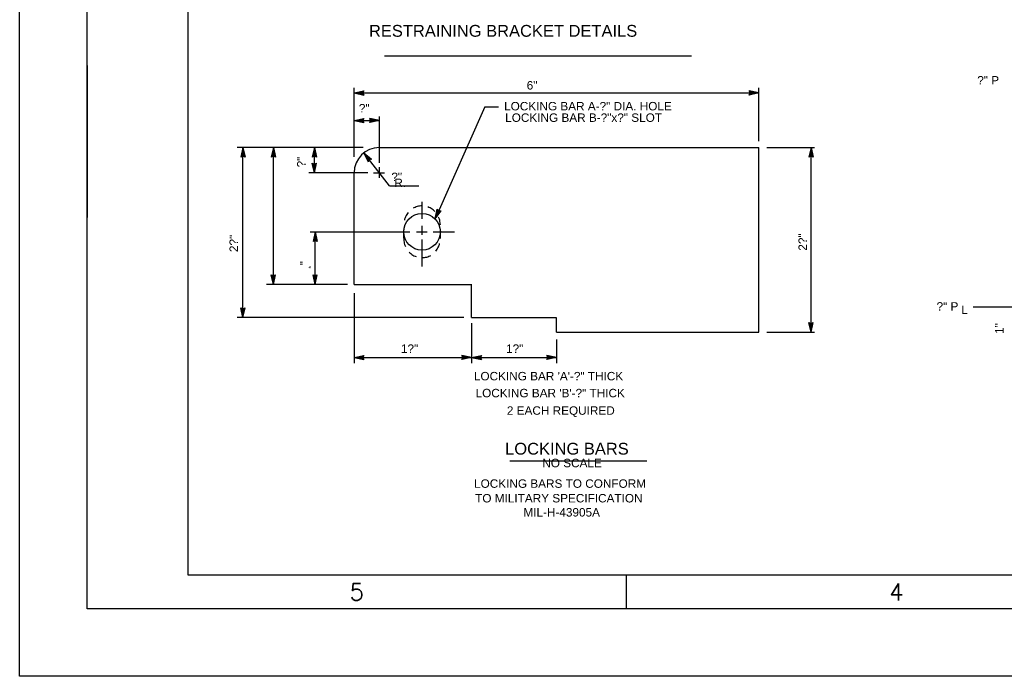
# Model space of a CAD drawing. Extents: x -23 to 19, y -16.2 to 13.8.
# Tile 1 of 12: x -23 to -8.4, y -16.2 to -6.4. Entities that reach past the tile are written whole.
import ezdxf
from ezdxf.enums import TextEntityAlignment as Align

# ---------------------------------------------------------------- set-up
doc = ezdxf.new("R2010")
doc.units = 0
doc.header["$MEASUREMENT"] = 0
doc.linetypes.add('HIDDEN2', pattern=[0.1875, 0.125, -0.0625])
doc.layers.add('01', color=7, linetype='CONTINUOUS')
doc.styles.add('ARIAL', font='Arial')
doc.styles.add('TXT_SHX', font='txt.shx')

msp = doc.modelspace()

# ---------------------------------------------------------------- linework, layer by layer
at = {"layer": '01', "color": 7, "linetype": 'CONTINUOUS'}
for p, q in [((-23.022, -16.159), (-23.022, 13.841)), ((-22.022, -15.159), (-22.022, 12.841)), ((-20.522, -14.659), (-20.522, 12.341)), ((-17.612, -6.958), (-13.055, -6.958)), ((-22.021, -7.104), (-22.021, -9.354)), ((-18.06, -8.458), (-18.06, -7.432)), ((-12.054, -8.225), (-12.054, -7.432)), ((-18.06, -7.509), (-17.916, -7.478)), ((-18.06, -7.509), (-12.054, -7.509)), ((-18.06, -7.509), (-17.916, -7.54)), ((-18.023, -7.509), (-17.929, -7.489)), ((-18.023, -7.509), (-17.929, -7.529)), ((-17.987, -7.509), (-17.942, -7.499)), ((-17.987, -7.509), (-17.942, -7.518)), ((-17.942, -7.499), (-17.946, -7.509)), ((-17.946, -7.509), (-17.942, -7.518)), ((-17.929, -7.489), (-17.938, -7.509)), ((-17.938, -7.509), (-17.929, -7.529)), ((-17.916, -7.478), (-17.93, -7.509)), ((-17.93, -7.509), (-17.916, -7.54)), ((-12.054, -7.509), (-12.198, -7.478)), ((-12.184, -7.509), (-12.198, -7.478)), ((-12.054, -7.509), (-12.198, -7.54)), ((-12.198, -7.54), (-12.184, -7.509)), ((-12.091, -7.509), (-12.185, -7.489)), ((-12.176, -7.509), (-12.185, -7.489)), ((-12.091, -7.509), (-12.185, -7.529)), ((-12.185, -7.529), (-12.176, -7.509)), ((-12.127, -7.509), (-12.172, -7.5)), ((-12.168, -7.509), (-12.172, -7.5)), ((-12.127, -7.509), (-12.172, -7.519)), ((-12.172, -7.519), (-12.168, -7.509)), ((-16.12, -7.713), (-16.858, -9.378)), ((-16.12, -7.713), (-15.919, -7.713)), ((-17.685, -8.548), (-17.685, -7.858)), ((-18.06, -7.919), (-17.916, -7.888)), ((-18.06, -7.919), (-17.685, -7.919)), ((-18.06, -7.919), (-17.916, -7.95)), ((-18.023, -7.919), (-17.929, -7.899)), ((-18.023, -7.919), (-17.929, -7.939)), ((-17.987, -7.919), (-17.942, -7.909)), ((-17.987, -7.919), (-17.942, -7.928)), ((-17.942, -7.909), (-17.946, -7.919)), ((-17.946, -7.919), (-17.942, -7.928)), ((-17.929, -7.899), (-17.938, -7.919)), ((-17.938, -7.919), (-17.929, -7.939)), ((-17.916, -7.888), (-17.93, -7.919)), ((-17.93, -7.919), (-17.916, -7.95)), ((-17.685, -7.919), (-17.829, -7.888)), ((-17.815, -7.919), (-17.829, -7.888)), ((-17.685, -7.919), (-17.829, -7.95)), ((-17.829, -7.95), (-17.815, -7.919)), ((-17.722, -7.919), (-17.816, -7.899)), ((-17.807, -7.919), (-17.816, -7.899)), ((-17.722, -7.919), (-17.816, -7.939)), ((-17.816, -7.939), (-17.807, -7.919)), ((-17.758, -7.919), (-17.803, -7.91)), ((-17.799, -7.919), (-17.803, -7.91)), ((-17.758, -7.919), (-17.803, -7.929)), ((-17.803, -7.929), (-17.799, -7.919)), ((-17.927, -8.319), (-19.797, -8.319)), ((-19.71, -8.319), (-19.741, -8.463)), ((-19.71, -10.841), (-19.71, -8.319)), ((-19.71, -8.319), (-19.679, -8.463)), ((-19.258, -8.319), (-19.289, -8.463)), ((-19.258, -10.348), (-19.258, -8.319)), ((-19.258, -8.319), (-19.227, -8.463)), ((-18.65, -8.319), (-18.681, -8.463)), ((-18.65, -8.694), (-18.65, -8.319)), ((-18.65, -8.319), (-18.619, -8.463)), ((-17.685, -8.319), (-12.054, -8.319)), ((-12.054, -11.058), (-12.054, -8.319)), ((-11.937, -8.319), (-11.229, -8.319)), ((-11.282, -8.319), (-11.313, -8.463)), ((-11.282, -11.058), (-11.282, -8.319)), ((-11.282, -8.319), (-11.251, -8.463)), ((-19.71, -8.449), (-19.741, -8.463)), ((-19.71, -8.356), (-19.73, -8.45)), ((-19.71, -8.441), (-19.73, -8.45)), ((-19.71, -8.392), (-19.719, -8.437)), ((-19.71, -8.433), (-19.719, -8.437)), ((-19.71, -8.356), (-19.69, -8.45)), ((-19.71, -8.392), (-19.7, -8.437)), ((-19.7, -8.437), (-19.71, -8.433)), ((-19.69, -8.45), (-19.71, -8.441)), ((-19.679, -8.463), (-19.71, -8.449)), ((-19.258, -8.449), (-19.289, -8.463)), ((-19.258, -8.356), (-19.278, -8.45)), ((-19.258, -8.441), (-19.278, -8.45)), ((-19.258, -8.392), (-19.267, -8.437)), ((-19.258, -8.433), (-19.267, -8.437)), ((-19.258, -8.356), (-19.238, -8.45)), ((-19.258, -8.392), (-19.248, -8.437)), ((-19.248, -8.437), (-19.258, -8.433)), ((-19.238, -8.45), (-19.258, -8.441)), ((-19.227, -8.463), (-19.258, -8.449)), ((-18.65, -8.449), (-18.681, -8.463)), ((-18.65, -8.356), (-18.67, -8.45)), ((-18.65, -8.441), (-18.67, -8.45)), ((-18.65, -8.392), (-18.659, -8.437)), ((-18.65, -8.433), (-18.659, -8.437)), ((-18.65, -8.356), (-18.63, -8.45)), ((-18.65, -8.392), (-18.64, -8.437)), ((-18.64, -8.437), (-18.65, -8.433)), ((-18.63, -8.45), (-18.65, -8.441)), ((-18.619, -8.463), (-18.65, -8.449)), ((-17.535, -8.886), (-17.916, -8.399)), ((-17.916, -8.399), (-17.803, -8.493)), ((-17.916, -8.399), (-17.852, -8.532)), ((-17.893, -8.428), (-17.82, -8.49)), ((-17.893, -8.428), (-17.851, -8.515)), ((-17.871, -8.456), (-17.85, -8.497)), ((-17.871, -8.456), (-17.835, -8.486)), ((-11.282, -8.449), (-11.313, -8.463)), ((-11.282, -8.356), (-11.302, -8.45)), ((-11.282, -8.441), (-11.302, -8.45)), ((-11.282, -8.392), (-11.291, -8.437)), ((-11.282, -8.433), (-11.291, -8.437)), ((-11.282, -8.356), (-11.262, -8.45)), ((-11.282, -8.392), (-11.272, -8.437)), ((-11.272, -8.437), (-11.282, -8.433)), ((-11.262, -8.45), (-11.282, -8.441)), ((-11.251, -8.463), (-11.282, -8.449)), ((-18.65, -8.694), (-18.681, -8.55)), ((-18.681, -8.55), (-18.65, -8.564)), ((-18.65, -8.657), (-18.67, -8.563)), ((-18.67, -8.563), (-18.65, -8.572)), ((-18.65, -8.621), (-18.66, -8.576)), ((-18.66, -8.576), (-18.65, -8.58)), ((-18.65, -8.694), (-18.619, -8.55)), ((-18.65, -8.564), (-18.619, -8.55)), ((-18.65, -8.657), (-18.63, -8.563)), ((-18.65, -8.572), (-18.63, -8.563)), ((-18.65, -8.621), (-18.641, -8.576)), ((-18.65, -8.58), (-18.641, -8.576)), ((-17.836, -8.501), (-17.852, -8.532)), ((-17.841, -8.495), (-17.851, -8.515)), ((-17.846, -8.489), (-17.85, -8.497)), ((-17.835, -8.486), (-17.846, -8.489)), ((-17.82, -8.49), (-17.841, -8.495)), ((-17.803, -8.493), (-17.836, -8.501)), ((-17.685, -8.769), (-17.685, -8.611)), ((-17.855, -8.694), (-18.731, -8.694)), ((-18.06, -10.348), (-18.06, -8.694)), ((-17.771, -8.694), (-17.608, -8.694)), ((-17.535, -8.886), (-17.098, -8.886)), ((-17.053, -9.374), (-17.053, -9.124)), ((-16.858, -9.378), (-16.828, -9.234)), ((-16.858, -9.378), (-16.771, -9.259)), ((-16.843, -9.344), (-16.823, -9.25)), ((-16.843, -9.344), (-16.787, -9.266)), ((-16.828, -9.234), (-16.805, -9.259)), ((-16.828, -9.311), (-16.819, -9.266)), ((-16.828, -9.311), (-16.802, -9.274)), ((-16.823, -9.25), (-16.809, -9.266)), ((-16.819, -9.266), (-16.812, -9.274)), ((-16.812, -9.274), (-16.802, -9.274)), ((-16.809, -9.266), (-16.787, -9.266)), ((-16.805, -9.259), (-16.771, -9.259)), ((-17.053, -9.611), (-17.053, -9.479)), ((-18.714, -9.568), (-17.234, -9.568)), ((-18.639, -9.568), (-18.67, -9.712)), ((-18.639, -9.605), (-18.659, -9.699)), ((-18.639, -10.348), (-18.639, -9.568)), ((-18.639, -9.568), (-18.608, -9.712)), ((-18.639, -9.605), (-18.619, -9.699)), ((-17.134, -9.568), (-16.976, -9.568)), ((-16.887, -9.568), (-16.57, -9.568)), ((-18.639, -9.698), (-18.67, -9.712)), ((-18.639, -9.69), (-18.659, -9.699)), ((-18.639, -9.641), (-18.648, -9.686)), ((-18.639, -9.682), (-18.648, -9.686)), ((-18.639, -9.641), (-18.629, -9.686)), ((-18.629, -9.686), (-18.639, -9.682)), ((-18.619, -9.699), (-18.639, -9.69)), ((-18.608, -9.712), (-18.639, -9.698)), ((-17.053, -10.084), (-17.053, -9.684)), ((-19.258, -10.348), (-19.289, -10.204)), ((-19.289, -10.204), (-19.258, -10.218)), ((-19.258, -10.311), (-19.278, -10.217)), ((-19.278, -10.217), (-19.258, -10.226)), ((-19.258, -10.348), (-19.227, -10.204)), ((-19.258, -10.218), (-19.227, -10.204)), ((-19.258, -10.311), (-19.238, -10.217)), ((-19.258, -10.226), (-19.238, -10.217)), ((-18.639, -10.348), (-18.67, -10.204)), ((-18.67, -10.204), (-18.639, -10.218)), ((-18.639, -10.311), (-18.659, -10.217)), ((-18.659, -10.217), (-18.639, -10.226)), ((-18.639, -10.348), (-18.608, -10.204)), ((-18.639, -10.218), (-18.608, -10.204)), ((-18.639, -10.311), (-18.619, -10.217)), ((-18.639, -10.226), (-18.619, -10.217)), ((-18.156, -10.348), (-19.362, -10.348)), ((-19.258, -10.275), (-19.268, -10.23)), ((-19.268, -10.23), (-19.258, -10.234)), ((-19.258, -10.275), (-19.249, -10.23)), ((-19.258, -10.234), (-19.249, -10.23)), ((-18.639, -10.275), (-18.649, -10.23)), ((-18.649, -10.23), (-18.639, -10.234)), ((-18.639, -10.275), (-18.63, -10.23)), ((-18.639, -10.234), (-18.63, -10.23)), ((-18.06, -10.348), (-16.313, -10.348)), ((-16.317, -10.841), (-16.317, -10.348)), ((-18.06, -10.476), (-18.06, -11.515)), ((-19.71, -10.841), (-19.741, -10.697)), ((-19.741, -10.697), (-19.71, -10.711)), ((-19.71, -10.804), (-19.73, -10.71)), ((-19.73, -10.71), (-19.71, -10.719)), ((-19.71, -10.768), (-19.72, -10.723)), ((-19.72, -10.723), (-19.71, -10.727)), ((-19.71, -10.841), (-19.679, -10.697)), ((-19.71, -10.711), (-19.679, -10.697)), ((-19.71, -10.804), (-19.69, -10.71)), ((-19.71, -10.719), (-19.69, -10.71)), ((-19.71, -10.768), (-19.701, -10.723)), ((-19.71, -10.727), (-19.701, -10.723)), ((-7.502, -10.688), (-8.875, -10.688)), ((-16.432, -10.841), (-19.797, -10.841)), ((-16.317, -10.841), (-15.064, -10.841)), ((-16.317, -10.923), (-16.317, -11.515)), ((-15.058, -11.058), (-15.058, -10.841)), ((-11.282, -11.058), (-11.313, -10.914)), ((-11.313, -10.914), (-11.282, -10.928)), ((-11.282, -11.021), (-11.302, -10.927)), ((-11.302, -10.927), (-11.282, -10.936)), ((-11.282, -10.985), (-11.292, -10.94)), ((-11.292, -10.94), (-11.282, -10.944)), ((-11.282, -11.058), (-11.251, -10.914)), ((-11.282, -10.928), (-11.251, -10.914)), ((-11.282, -11.021), (-11.262, -10.927)), ((-11.282, -10.936), (-11.262, -10.927)), ((-11.282, -10.985), (-11.273, -10.94)), ((-11.282, -10.944), (-11.273, -10.94)), ((-15.058, -11.058), (-12.054, -11.058)), ((-11.937, -11.058), (-11.229, -11.058)), ((-15.058, -11.163), (-15.058, -11.515)), ((-18.06, -11.431), (-17.916, -11.4)), ((-18.06, -11.431), (-16.317, -11.431)), ((-18.06, -11.431), (-17.916, -11.462)), ((-18.023, -11.431), (-17.929, -11.411)), ((-18.023, -11.431), (-17.929, -11.451)), ((-17.987, -11.431), (-17.942, -11.421)), ((-17.987, -11.431), (-17.942, -11.44)), ((-17.942, -11.421), (-17.946, -11.431)), ((-17.946, -11.431), (-17.942, -11.44)), ((-17.929, -11.411), (-17.938, -11.431)), ((-17.938, -11.431), (-17.929, -11.451)), ((-17.916, -11.4), (-17.93, -11.431)), ((-17.93, -11.431), (-17.916, -11.462)), ((-16.317, -11.431), (-16.461, -11.4)), ((-16.447, -11.431), (-16.461, -11.4)), ((-16.317, -11.431), (-16.461, -11.462)), ((-16.461, -11.462), (-16.447, -11.431)), ((-16.354, -11.431), (-16.448, -11.411)), ((-16.439, -11.431), (-16.448, -11.411)), ((-16.354, -11.431), (-16.448, -11.451)), ((-16.448, -11.451), (-16.439, -11.431)), ((-16.39, -11.431), (-16.435, -11.422)), ((-16.431, -11.431), (-16.435, -11.422)), ((-16.39, -11.431), (-16.435, -11.441)), ((-16.435, -11.441), (-16.431, -11.431)), ((-16.317, -11.431), (-16.173, -11.4)), ((-16.317, -11.431), (-15.058, -11.431)), ((-16.317, -11.431), (-16.173, -11.462)), ((-16.28, -11.431), (-16.186, -11.411)), ((-16.28, -11.431), (-16.186, -11.451)), ((-16.244, -11.431), (-16.199, -11.421)), ((-16.244, -11.431), (-16.199, -11.44)), ((-16.199, -11.421), (-16.203, -11.431)), ((-16.203, -11.431), (-16.199, -11.44)), ((-16.186, -11.411), (-16.195, -11.431)), ((-16.195, -11.431), (-16.186, -11.451)), ((-16.173, -11.4), (-16.187, -11.431)), ((-16.187, -11.431), (-16.173, -11.462)), ((-15.058, -11.431), (-15.202, -11.4)), ((-15.188, -11.431), (-15.202, -11.4)), ((-15.058, -11.431), (-15.202, -11.462)), ((-15.202, -11.462), (-15.188, -11.431)), ((-15.095, -11.431), (-15.189, -11.411)), ((-15.18, -11.431), (-15.189, -11.411)), ((-15.095, -11.431), (-15.189, -11.451)), ((-15.189, -11.451), (-15.18, -11.431)), ((-15.131, -11.431), (-15.176, -11.422)), ((-15.172, -11.431), (-15.176, -11.422)), ((-15.131, -11.431), (-15.176, -11.441)), ((-15.176, -11.441), (-15.172, -11.431)), ((-15.752, -12.963), (-13.72, -12.963)), ((17.478, -14.659), (-20.522, -14.659)), ((-14.022, -14.659), (-14.022, -15.159)), ((17.978, -15.159), (-22.022, -15.159)), ((18.978, -16.159), (-23.022, -16.159))]:
    msp.add_line(p, q, dxfattribs=at)
at = {"layer": '01', "color": 7, "linetype": 'HIDDEN2'}
for p, q in [((-17.325, -9.664), (-17.325, -9.472)), ((-16.781, -9.667), (-16.781, -9.472))]:
    msp.add_line(p, q, dxfattribs=at)
at = {"layer": '01', "color": 7, "linetype": 'CONTINUOUS'}
msp.add_circle((-17.053, -9.568), 0.272, dxfattribs=at)
msp.add_arc((-17.685, -8.694), 0.375, 90, 180, dxfattribs=at)
at = {"layer": '01', "color": 7, "linetype": 'HIDDEN2'}
for centre, start_param, end_param in [((-17.053, -9.472), 1.570796, 4.712389), ((-17.053, -9.664), 4.712389, 7.853982)]:
    msp.add_ellipse(centre, major_axis=(0, -0.288), ratio=0.944342, start_param=start_param, end_param=end_param, dxfattribs=at)

# ---------------------------------------------------------------- texts
at = {"layer": '01', "color": 7, "linetype": 'CONTINUOUS', "style": 'ARIAL'}
for s, height, p in [('RESTRAINING BRACKET DETAILS', 0.175, (-15.85, -6.676)), ('6"', 0.125, (-15.42, -7.459)), ('R.', 0.125, (-17.376, -8.905)), ('1?"', 0.125, (-17.238, -11.363)), ('1?"', 0.125, (-15.678, -11.363)), ('LOCKING BAR \'A\'-?" THICK', 0.125, (-15.176, -11.771)), ('LOCKING BAR \'B\'-?" THICK', 0.125, (-15.151, -12.022)), ('2 EACH REQUIRED', 0.125, (-14.994, -12.281)), ('LOCKING BARS', 0.175, (-14.903, -12.872)), ('NO SCALE', 0.125, (-14.827, -13.059)), ('LOCKING BARS TO CONFORM', 0.125, (-15.005, -13.364)), ('TO MILITARY SPECIFICATION', 0.125, (-15.023, -13.581)), ('MIL-H-43905A', 0.125, (-14.981, -13.79))]:
    msp.add_text(s, height=height, dxfattribs=at).set_placement(p, align=Align.CENTER)
msp.add_text('?" P', height=0.125, dxfattribs=at).set_placement((-8.492, -7.384), align=Align.RIGHT)
for s, p in [('?"', (-17.99, -7.798)), ('LOCKING BAR A-?" DIA. HOLE', (-15.835, -7.768)), ('LOCKING BAR B-?"x?" SLOT', (-15.819, -7.938)), ('?"', (-17.508, -8.816)), ('?" P', (-9.42, -10.737)), ('L', (-9.052, -10.786))]:
    msp.add_text(s, height=0.125, dxfattribs=at).set_placement(p)
msp.add_text('?"', height=0.125, rotation=90, dxfattribs=at).set_placement((-18.781, -8.614))
for s, p in [('2?"', (-19.784, -9.741)), ('2?"', (-11.343, -9.72)), ('¸"', (-18.736, -10.062)), ('1"', (-8.426, -11.003))]:
    msp.add_text(s, height=0.125, rotation=90, dxfattribs=at).set_placement(p, align=Align.CENTER)
at = {"layer": '01', "color": 7, "linetype": 'CONTINUOUS', "style": 'TXT_SHX', "width": 1.002}
for s, p in [('5', (-18.021, -15.034)), ('4', (-10.015, -15.034))]:
    msp.add_text(s, height=0.25, dxfattribs=at).set_placement(p, align=Align.CENTER)

doc.saveas('drawing.dxf')
